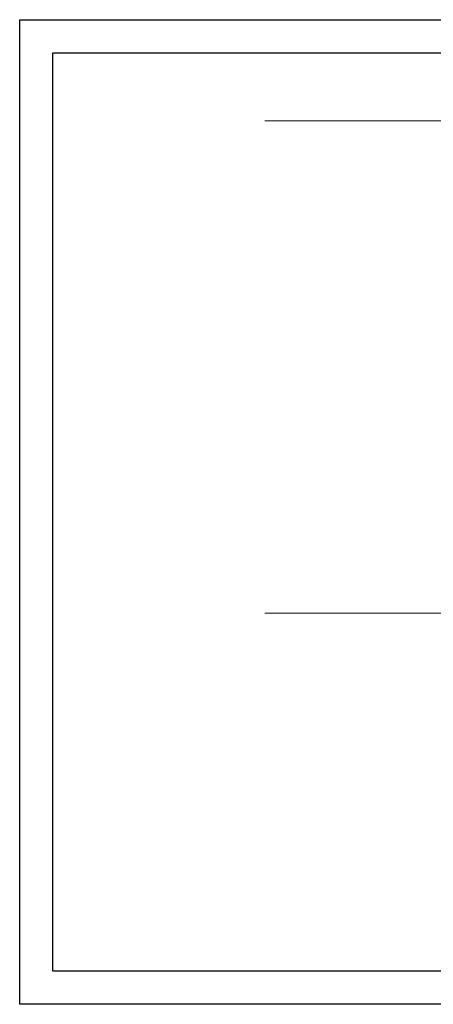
# Model space of a CAD drawing. Header units: millimetres. Extents: x -424979 to 718034, y -72486 to 344972.
# Tile 125 of 256: x 488833 to 538695, y 87138 to 205938. Entities that reach past the tile are written whole.
import ezdxf
from ezdxf.xclip import XClip

# ---------------------------------------------------------------- set-up
doc = ezdxf.new("R2010")
doc.units = ezdxf.units.MM
doc.header["$MEASUREMENT"] = 0
doc.header["$XCLIPFRAME"] = 0
doc.layers.add('Rysunki i obrazki', color=7, linetype='Continuous')
doc.layers.add('SKAN - RZUT_7_0_Nr_pióra__1', color=7, linetype='Continuous', lineweight=13)
picture_1 = doc.add_image_def('image7.tif', size_in_pixel=(14115, 7016))

# ---------------------------------------------------------------- blocks, each defined once
blk = doc.blocks.new('Rysunek_7_7', base_point=(-247133.118524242, 120862.6709692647))
at = {"layer": 'SKAN - RZUT_7_0_Nr_pióra__1', "color": 7, "lineweight": 13}
image = blk.add_image(picture_1, insert=(-306883.0907464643, 91162.66263593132), size_in_units=(119499.94444444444, 59400.01666666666), dxfattribs=at)
image.set_boundary_path([(-0.5, -0.5), (14114.5, 7015.5)])

msp = doc.modelspace()

# ---------------------------------------------------------------- linework, layer by layer
msp.add_lwpolyline([(656833.1931956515, 87137.83271976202), (488833.1931956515, 87137.83271976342), (488833.1931956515, 205937.8327197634), (656833.1931956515, 205937.8327197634), (656833.1931956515, 87137.83271976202)])
msp.add_lwpolyline([(652833.1931956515, 91137.83271976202), (492833.1931956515, 91137.83271976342), (492833.1931956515, 201937.8327197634), (652833.1931956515, 201937.8327197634)], close=True)

# ---------------------------------------------------------------- block references
at = {"layer": 'Rysunki i obrazki', "color": 151, "linetype": 'Continuous', "lineweight": 20, "true_color": 0x80c2ff}
ref = msp.add_blockref('Rysunek_7_7', (578150.8174826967, 164030.1084280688), dxfattribs=at)
XClip(ref).set_block_clipping_path([(-306883.0907464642, 91162.66263593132), (-187383.1463020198, 150562.679302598)])

doc.saveas('drawing.dxf')
